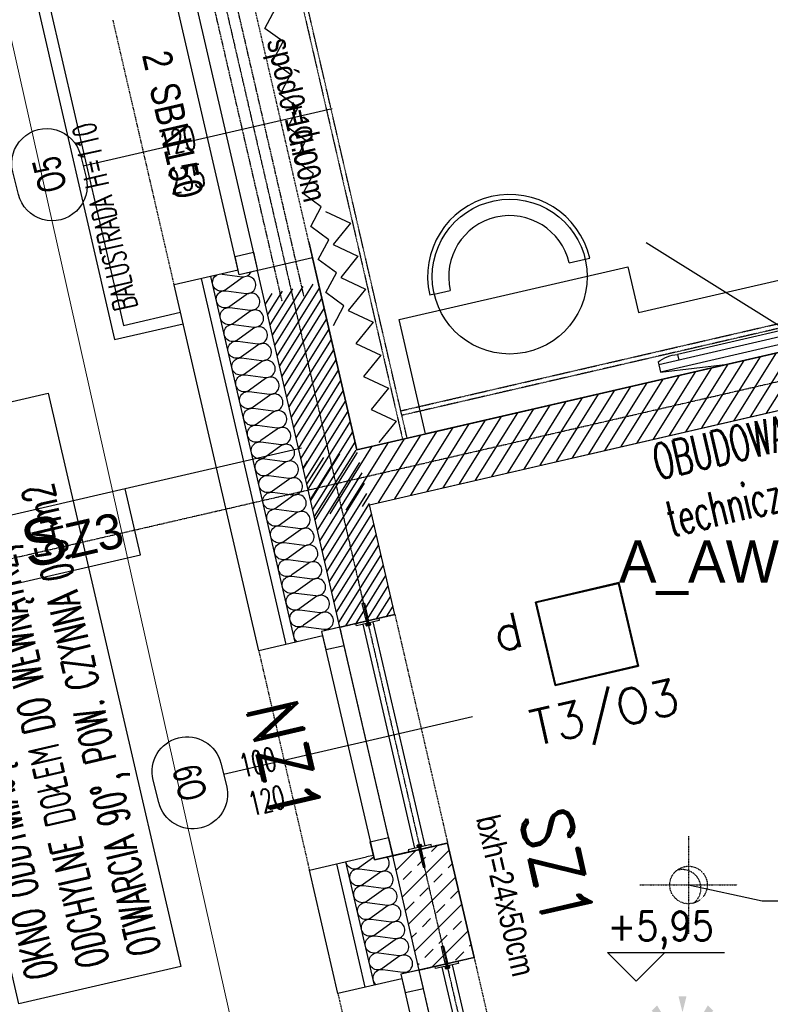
# Model space of a CAD drawing. Header units: millimetres. Extents: x 69081 to 158617, y -37521 to -9534.
# Tile 90 of 256: x 111052 to 111371, y -20404 to -19985. Entities that reach past the tile are written whole.
import ezdxf
from ezdxf.enums import TextEntityAlignment as Align

# ---------------------------------------------------------------- set-up
doc = ezdxf.new("R2010")
doc.units = ezdxf.units.MM
for name, pattern in [('CONTINOUS', [0]), ('DO', [0.8, 0.6, -0.1, 0, -0.1]), ('DP', [0.5, 0.3, -0.2]), ('HIDDEN', [0.375, 0.25, -0.125]), ('HIDDEN2', [0.1875, 0.125, -0.0625]), ('KRESKOWA-SREDNIA', [0.2, 0.12, -0.08])]:
    doc.linetypes.add(name, pattern=pattern)
for name, color, linetype in [('0_oświetlenie', 7, 'Continuous'), ('A-----SZ', 8, 'Continuous'), ('A-ARM', 8, 'Continuous'), ('A-BUD-MA-MATERIALY', 8, 'Continuous'), ('A-MEB', 8, 'Continuous'), ('A-OSI', 8, 'DO'), ('A-SCI', 7, 'Continuous'), ('AM DRZWI ZEWN', 1, 'Continuous'), ('BA_kot', 7, 'Continuous'), ('BA_okn', 7, 'Continuous'), ('BA_okp', 2, 'Continuous'), ('BA_okw', 1, 'DP'), ('BA_SCO', 7, 'Continuous'), ('BA_sym', 7, 'Continuous'), ('BA_TXG', 3, 'Continuous'), ('BA_txs', 2, 'Continuous'), ('BA_WIC', 1, 'Continuous'), ('BALUSTRADA', 8, 'Continuous'), ('BI_szr', 8, 'Continuous'), ('BZ_sym', 7, 'Continuous'), ('BZ_WIC', 1, 'Continuous'), ('E_Oświetlenie - czujki ruchu', 3, 'Continuous'), ('E_Oświetlenie - Numer obwodu', 1, 'Continuous'), ('E_Oświetlenie - Opis', 4, 'Continuous'), ('JS_OLKA KONSTR', 231, 'Continuous'), ('JS_p.poż.', 240, 'Continuous'), ('JS_WENT_GRAWIT', 1, 'Continuous'), ('Nadproża', 5, 'DO'), ('Oddymianie', 230, 'HIDDEN'), ('podciagi i nadproza', 3, 'DP'), ('R-----OP', 1, 'Continuous'), ('R-RAM', 1, 'Continuous'), ('słupy', 1, 'Continuous'), ('ŚRUBKA', 251, 'Continuous')]:
    doc.layers.add(name, color=color, linetype=linetype)
doc.layers.add('OPIS', color=7, linetype='Continuous', lineweight=25)
doc.styles.add('Arial', font='l_10646.ttf')
doc.styles.add('BIKTBG', font='romand.shx', dxfattribs={"width": 0.9})
doc.styles.add('BIKTS', font='bikromsw.shx', dxfattribs={"width": 0.85})
doc.styles.add('ROMANS', font='romans.shx', dxfattribs={"height": 1})
doc.styles.add('SIMPLEX', font='simplex', dxfattribs={"width": 0.85})
doc.styles.add('TableTextStyle', font='txt')
doc.styles.add('WYM--ROMANSSHX-08', font='ROMANS.SHX', dxfattribs={"width": 0.8})

# ---------------------------------------------------------------- blocks, each defined once
blk = doc.blocks.new('tv 50 cali')
at = {"layer": 'A-MEB'}
for p, q in [((57768.44, -31219.85), (57797.2, -31216.65)), ((57768.44, -31224.3), (57768.44, -31219.85)), ((57880.44, -31219.85), (57768.44, -31219.85)), ((57851.69, -31216.65), (57797.2, -31216.65)), ((57880.44, -31219.85), (57851.69, -31216.65)), ((57880.44, -31224.3), (57880.44, -31219.85)), ((57880.44, -31223.05), (57768.44, -31223.05)), ((57777.2, -31225.55), (57777.2, -31223.05)), ((57871.69, -31225.55), (57871.69, -31223.05)), ((57871.69, -31225.55), (57777.2, -31225.55))]:
    blk.add_line(p, q, dxfattribs=at)
blk.add_lwpolyline([(57774.95, -31275.04), (57824.44, -31225.55), (57873.94, -31275.04)], dxfattribs=at)
for centre, start, end in [((57775.01, -31209.6), 245.9345, 277.8122), ((57873.88, -31209.6), 262.1878, 294.0655)]:
    blk.add_arc(centre, 16.1, start, end, dxfattribs=at)
blk = doc.blocks.new('EKOT1')
blk.add_lwpolyline([(-35, 35), (35, 35), (0, 0)], close=True)
at = {"style": 'ROMANS', "width": 0.9}
blk.add_attdef('POZIOM', (-35, 49.6), '', height=35, dxfattribs=at)
blk = doc.blocks.new('osie')
at = {"layer": 'A-OSI'}
for p, q in [((16711.32, -41330.41), (17353.6, -44112.43)), ((16835.61, -43082.55), (18835.02, -42620.95))]:
    blk.add_line(p, q, dxfattribs=at)
blk = doc.blocks.new('symnadpr')
at = {"style": 'BIKTS', "width": 0.8}
blk.add_attdef('SZT_NADPR', text='', height=25, dxfattribs=at).set_placement((-48.74, -11.67), align=Align.RIGHT)
blk.add_attdef('NAZNADPR', (-42.6, -11.67), '', height=25, dxfattribs=at)
blk = doc.blocks.new('A$C04435ce7')
at = {"layer": 'BI_szr'}
h = blk.add_hatch(dxfattribs=at)
h.set_pattern_fill('BIK_ZELBET', color=256, scale=5, style=0)
h.set_pattern_definition([(45, (-2469.066, 4480.054), (-7.071068, 7.071068), []), (45, (-2461.995, 4480.054), (-7.071068, 7.071068), [5, -3.5])])
h.paths.add_polyline_path([(526.45, 974.07), (549.83, 979.46), (561.08, 930.75), (537.69, 925.35)])
at = {"layer": 'Nadproża', "ltscale": 0.75}
for p, q in [((479.3, 1210.38), (445.55, 1356.54)), ((488.63, 1212.54), (454.89, 1358.69))]:
    blk.add_line(p, q, dxfattribs=at)
at = {"layer": 'podciagi i nadproza'}
for points in [[(526.45, 974.07), (503.95, 1071.5), (527.34, 1076.9), (549.83, 979.46), (526.45, 974.07)], [(560.19, 827.91), (537.69, 925.35), (561.08, 930.75), (583.57, 833.31), (560.19, 827.91)]]:
    blk.add_lwpolyline(points, dxfattribs=at)
at = {"layer": 'słupy', "color": 4}
blk.add_lwpolyline([(526.45, 974.07), (549.83, 979.46), (561.08, 930.75), (537.69, 925.35), (526.45, 974.07)], dxfattribs=at)
at = {"layer": 'BZ_sym'}
ref = blk.add_blockref('symnadpr', (433.57, 1282.25), dxfattribs=dict(at, xscale=0.4999999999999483, yscale=0.4999999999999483, zscale=0.4999999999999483, rotation=283.0000000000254))
ref.add_attrib('naznadpr', 'SBN150', (422.64, 1301.79), dxfattribs={"height": 12.5, "rotation": 283, "style": 'BIKTS', "width": 0.8})
ref.add_attrib('szt_nadpr', '2', dxfattribs={"height": 12.5, "rotation": 283, "style": 'BIKTS', "width": 0.8}).set_placement((421.19, 1308.08), align=Align.RIGHT)
at = {"layer": 'BA_TXG', "style": 'BIKTBG', "width": 0.9}
for s, p in [('NZ1', (469.72, 1012.28)), ('SZ1', (585.71, 966.76))]:
    blk.add_text(s, height=22, rotation=283, dxfattribs=at).set_placement(p, align=Align.CENTER)
at = {"layer": 'OPIS', "char_height": 10, "rotation": 283, "style": 'WYM--ROMANSSHX-08'}
for s, insert, width, attachment_point in [('{\\fArial|b0|i0|c238|p34;spód +10.00m}', (482.46, 1323.5), 160, 1), ('{\\fArial|b0|i0|c238|p34;bxh=24x50cm}', (587.37, 924.13), 174.3659, 3)]:
    blk.add_mtext(s, dxfattribs=dict(at, insert=insert, width=width, attachment_point=attachment_point))
blk = doc.blocks.new('symdrz')
blk.add_lwpolyline([(-10, -30, -1), (-10, 30), (10, 30, -1), (10, -30)], format="xyb", close=True)
at = {"style": 'BIKTS', "width": 0.8}
blk.add_attdef('SZERDRZ', text='', height=25, dxfattribs=at).set_placement((77.15, 8.8), align=Align.CENTER)
blk.add_attdef('SYMDRZ', text='', height=25, dxfattribs=at).set_placement((0, 0), align=Align.MIDDLE)
blk.add_attdef('WYSDRZ', text='', height=25, dxfattribs=at).set_placement((77.15, -9.49), align=Align.TOP_CENTER)
blk = doc.blocks.new('A$C3901f979')
at = {"layer": 'AM DRZWI ZEWN'}
ref = blk.add_blockref('symdrz', (226.31, 1340.46), dxfattribs=dict(at, xscale=0.4950000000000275, yscale=0.4950000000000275, zscale=0.4950000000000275, rotation=104.0497633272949))
ref.add_attrib('Symdrz', 'O5', dxfattribs={"layer": 'BA_sym', "height": 12, "rotation": 104.0498, "style": 'BIKTS', "width": 0.7}).set_placement((226.31, 1340.46), align=Align.MIDDLE_CENTER)
ref = blk.add_blockref('symdrz', (286.14, 1081.28), dxfattribs=dict(at, xscale=0.4950000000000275, yscale=0.4950000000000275, zscale=0.4950000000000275, rotation=104.0497633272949))
ref.add_attrib('Symdrz', 'O9', dxfattribs={"layer": 'BA_sym', "height": 12, "rotation": 104.0498, "style": 'BIKTS', "width": 0.7}).set_placement((286.14, 1081.28), align=Align.MIDDLE_CENTER)
blk = doc.blocks.new('wid a')
at = {"layer": 'BALUSTRADA', "color": 2}
for p, q in [((12073.87, -41343.49), (12073.87, -41348.49)), ((12074.87, -41343.78), (12172.87, -41343.78)), ((12173.87, -41348.49), (12173.87, -41343.49)), ((12074.87, -41348.23), (12172.87, -41348.23))]:
    blk.add_line(p, q, dxfattribs=at)
at = {"layer": 'BALUSTRADA', "color": 2, "flags": 128}
for points in [[(12073.87, -41351), (12073.87, -41341), (12074.87, -41341), (12074.87, -41351)], [(12173.87, -41351), (12173.87, -41341), (12172.87, -41341), (12172.87, -41351)]]:
    blk.add_lwpolyline(points, close=True, dxfattribs=at)
at = {"layer": 'ŚRUBKA'}
for p, q in [((12074.87, -41345.57), (12075.03, -41345.57)), ((12075.09, -41345.6), (12075.45, -41345.6)), ((12075.09, -41346.38), (12075.45, -41346.38)), ((12172.65, -41345.6), (12172.29, -41345.6)), ((12172.65, -41346.38), (12172.29, -41346.38)), ((12172.87, -41345.57), (12172.71, -41345.57)), ((12074.87, -41346.41), (12075.03, -41346.41)), ((12172.87, -41346.41), (12172.71, -41346.41))]:
    blk.add_line(p, q, dxfattribs=at)
at = {"layer": 'ŚRUBKA', "flags": 128}
for points in [[(12073.55, -41346.47), (12066.25, -41346.47), (12066.09, -41345.99), (12066.25, -41345.51), (12073.55, -41345.51)], [(12074.87, -41345.59), (12073.75, -41345.59), (12073.75, -41346.39), (12074.87, -41346.39)], [(12074.87, -41346.79), (12075.03, -41346.79), (12075.03, -41345.19), (12074.87, -41345.19)], [(12075.81, -41345.59), (12075.52, -41345.59), (12075.52, -41346.39), (12075.81, -41346.39)], [(12171.93, -41345.59), (12172.23, -41345.59), (12172.23, -41346.39), (12171.93, -41346.39)], [(12172.87, -41346.79), (12172.71, -41346.79), (12172.71, -41345.19), (12172.87, -41345.19)], [(12172.87, -41345.59), (12173.99, -41345.59), (12173.99, -41346.39), (12172.87, -41346.39)], [(12174.19, -41346.47), (12181.49, -41346.47), (12181.66, -41345.99), (12181.49, -41345.51), (12174.19, -41345.51)]]:
    blk.add_lwpolyline(points, close=True, dxfattribs=at)
for points in [[(12073.75, -41345.59), (12073.71, -41345.63, -0.198912), (12073.64, -41345.66), (12073.55, -41345.66)], [(12073.75, -41346.39), (12073.71, -41346.34, 0.198912), (12073.64, -41346.32), (12073.55, -41346.32)], [(12074.87, -41346.88), (12075.72, -41346.88, 0.414214), (12075.92, -41346.68), (12075.92, -41345.3, 0.414214), (12075.72, -41345.1), (12074.87, -41345.1)], [(12074.87, -41345.1), (12075.72, -41345.1, -0.414214), (12075.92, -41345.3), (12075.92, -41346.68, -0.414214), (12075.72, -41346.88), (12074.87, -41346.88)], [(12172.87, -41346.88), (12172.02, -41346.88, -0.414214), (12171.82, -41346.68), (12171.82, -41345.3, -0.414214), (12172.02, -41345.1), (12172.87, -41345.1)], [(12172.87, -41345.1), (12172.02, -41345.1, 0.414214), (12171.82, -41345.3), (12171.82, -41346.68, 0.414214), (12172.02, -41346.88), (12172.87, -41346.88)], [(12173.99, -41345.59), (12174.04, -41345.63, 0.198912), (12174.1, -41345.66), (12174.19, -41345.66)], [(12173.99, -41346.39), (12174.04, -41346.34, -0.198912), (12174.1, -41346.32), (12174.19, -41346.32)]]:
    blk.add_lwpolyline(points, format="xyb", dxfattribs=at)
for points in [[(12075.03, -41345.31), (12075.09, -41345.2), (12075.45, -41345.2), (12075.52, -41345.31), (12075.52, -41346.67), (12075.45, -41346.77), (12075.09, -41346.77), (12075.03, -41346.67)], [(12172.71, -41345.31), (12172.65, -41345.2), (12172.29, -41345.2), (12172.23, -41345.31), (12172.23, -41346.67), (12172.29, -41346.77), (12172.65, -41346.77), (12172.71, -41346.67)]]:
    blk.add_lwpolyline(points, dxfattribs=at)
at = {"layer": 'ŚRUBKA'}
for centre, radius, start, end in [((12075.38, -41345.4), 0.344, 150, 214.5651), ((12075.38, -41346.58), 0.344, 145.4349, 210), ((12075.17, -41345.4), 0.344, 325.4349, 30), ((12074.22, -41345.99), 1.3, 342.4121, 17.5879), ((12075.17, -41346.58), 0.344, 330, 34.5651), ((12172.57, -41345.4), 0.344, 150, 214.5651), ((12173.53, -41345.99), 1.3, 162.4121, 197.5879), ((12172.57, -41346.58), 0.344, 145.4349, 210), ((12172.37, -41345.4), 0.344, 325.4349, 30), ((12172.37, -41346.58), 0.344, 330, 34.5651)]:
    blk.add_arc(centre, radius, start, end, dxfattribs=at)
blk = doc.blocks.new('Czujka ruchu 360')
at = {"layer": 'E_Oświetlenie - czujki ruchu'}
blk.add_circle((0, 0), 11.31, dxfattribs=at)
for points in [[(0, 13.68), (-2.25, 22.68), (2.25, 22.68), (-2.25, 22.68)], [(-9.67, 9.67), (-17.63, 14.45), (-14.45, 17.63), (-17.63, 14.45)], [(9.67, 9.67), (17.63, 14.45), (14.45, 17.63), (17.63, 14.45)], [(-13.68, 0), (-22.68, -2.25), (-22.68, 2.25), (-22.68, -2.25)], [(13.68, 0), (22.68, -2.25), (22.68, 2.25), (22.68, -2.25)], [(-9.67, -9.67), (-14.45, -17.63), (-17.63, -14.45), (-14.45, -17.63)], [(9.67, -9.67), (14.45, -17.63), (17.63, -14.45), (14.45, -17.63)], [(0, -13.68), (-2.25, -22.68), (2.25, -22.68), (-2.25, -22.68)]]:
    blk.add_solid(points, dxfattribs=at)
at = {"layer": 'E_Oświetlenie - Numer obwodu', "style": 'SIMPLEX'}
blk.add_attdef('OBWÓD', text='', height=15, dxfattribs=at).set_placement((0, -42.53), align=Align.CENTER)
at = {"layer": 'E_Oświetlenie - Opis', "style": 'SIMPLEX'}
for tag, p in [('SYMBOL', (-34.22, 26.89)), ('OPIS1', (26.83, -1.12))]:
    blk.add_attdef(tag, p, '', height=15, dxfattribs=at)
blk = doc.blocks.new('opis lamp')
at = {"layer": 'E_Oświetlenie - Numer obwodu', "style": 'SIMPLEX'}
blk.add_attdef('OBWÓD', text='', height=15, dxfattribs=at).set_placement((-9.46, -1.18), align=Align.CENTER)
at = {"layer": 'E_Oświetlenie - Opis', "style": 'SIMPLEX'}
blk.add_attdef('OPIS1', (55.72, 42.77), '', height=15, dxfattribs=at)

msp = doc.modelspace()

# ---------------------------------------------------------------- hatches: boundary and pattern name
at = {"layer": 'A-----SZ'}
h = msp.add_hatch(dxfattribs=at)
h.set_pattern_fill('ANSI31', color=256, angle=13)
h.set_pattern_definition([(58, (77759.787, -7267.7064), (-2.6925527, 1.68249366), [])])
h.paths.add_polyline_path([(111155.4229, -20102.1684), (111178.8078, -20096.7696), (111211.4257, -20238.0532), (111188.0408, -20243.452)])
at = {"layer": 'JS_p.poż.'}
h = msp.add_hatch(dxfattribs=at)
h.set_pattern_fill('ANSI31', color=256, scale=40, angle=13, style=0)
h.set_pattern_definition([(58, (87990.9954, -11634.6225), (-4.2402405, 2.6495963), [])])
h.paths.add_polyline_path([(111810.5438, -20050.4733), (111828.5299, -20021.6896), (111171.8044, -20173.3066), (111177.2033, -20196.6915)])

# ---------------------------------------------------------------- linework, layer by layer
at = {"layer": '0_oświetlenie', "color": 7, "lineweight": 5, "elevation": 1}
msp.add_lwpolyline([(111353.9326, -21359.284), (114660.1136, -21359.284), (114644.1136, -18638.284), (113105.1136, -18638.284), (113105.1136, -19854.284), (112602.3789, -19854.284), (112319.9319, -18630.8715), (110820.3763, -18977.0712), (111353.9326, -21359.284)], dxfattribs=at)
at = {"layer": '0_oświetlenie'}
for points in [[(111271.3119, -20232.8454, 0), (111306.8471, -20224.5115, 0)], [(111306.8471, -20224.5115, 0), (111271.3119, -20232.8454, 0)], [(111306.8471, -20224.5115, 0), (111271.3119, -20232.8454, 0)], [(111271.3119, -20232.8454, 0), (111306.8471, -20224.5115, 0)], [(111306.6596, -20224.8122, 0), (111271.6127, -20233.0329, 0)], [(111271.6127, -20233.0329, 0), (111306.6596, -20224.8122, 0)], [(111314.8783, -20259.8611, 0), (111306.6596, -20224.8122, 0)], [(111306.6596, -20224.8122, 0), (111314.8783, -20259.8611, 0)], [(111306.8471, -20224.5115, 0), (111315.1791, -20260.0486, 0)], [(111315.1791, -20260.0486, 0), (111306.8471, -20224.5115, 0)], [(111315.1791, -20260.0486, 0), (111306.8471, -20224.5115, 0)], [(111306.8471, -20224.5115, 0), (111315.1791, -20260.0486, 0)], [(111279.644, -20268.3825, 0), (111271.3119, -20232.8454, 0)], [(111271.3119, -20232.8454, 0), (111279.644, -20268.3825, 0)], [(111271.3119, -20232.8454, 0), (111279.644, -20268.3825, 0)], [(111279.644, -20268.3825, 0), (111271.3119, -20232.8454, 0)], [(111271.6127, -20233.0329, 0), (111279.8315, -20268.0818, 0)], [(111279.8315, -20268.0818, 0), (111271.6127, -20233.0329, 0)], [(111315.1791, -20260.0486, 0), (111279.644, -20268.3825, 0)], [(111279.644, -20268.3825, 0), (111315.1791, -20260.0486, 0)], [(111279.644, -20268.3825, 0), (111315.1791, -20260.0486, 0)], [(111315.1791, -20260.0486, 0), (111279.644, -20268.3825, 0)], [(111279.8315, -20268.0818, 0), (111314.8783, -20259.8611, 0)], [(111314.8783, -20259.8611, 0), (111279.8315, -20268.0818, 0)]]:
    msp.add_polyline3d(points, dxfattribs=at)
at = {"layer": 'A-BUD-MA-MATERIALY'}
for points in [[(111169.7266, -20249.7328, -0.75878438), (111172.5067, -20243.2302), (111181.063, -20244.3612, 1.47258809), (111179.3989, -20237.7416), (111172.5189, -20242.6948, -1.47258809), (111170.8548, -20236.0752), (111179.4111, -20237.2062, 1.47258809), (111177.747, -20230.5866), (111170.8671, -20235.5399, -1.47258809), (111169.203, -20228.9203), (111177.7593, -20230.0513, 1.47258809), (111176.0952, -20223.4317), (111169.2152, -20228.3849, -1.47258809), (111167.5511, -20221.7653), (111176.1074, -20222.8963, 1.47258809), (111174.4433, -20216.2767), (111167.5634, -20221.23, -1.47258809), (111165.8993, -20214.6104), (111174.4556, -20215.7414, 1.47258809), (111172.7915, -20209.1218), (111165.9115, -20214.075, -1.47258809), (111164.2474, -20207.4555), (111172.8037, -20208.5864, 1.47258809), (111171.1396, -20201.9668), (111164.2597, -20206.9201, -1.47258809), (111162.5956, -20200.3005), (111171.1519, -20201.4315, 1.47258809), (111169.4878, -20194.8119), (111162.6078, -20199.7651, -1.47258809), (111160.9437, -20193.1456), (111169.5, -20194.2765, 1.47258809), (111167.8359, -20187.6569), (111160.956, -20192.6102, -1.47258809), (111159.2919, -20185.9906), (111167.8482, -20187.1216, 1.47258809), (111166.1841, -20180.502), (111159.3041, -20185.4553, -1.47258809), (111157.64, -20178.8357), (111166.1963, -20179.9666, 1.47258809), (111164.5322, -20173.3471), (111157.6523, -20178.3003, -1.47258809), (111155.9882, -20171.6807), (111164.5445, -20172.8117, 1.47258809), (111162.8804, -20166.1921), (111156.0004, -20171.1454, -1.47258809), (111154.3363, -20164.5258), (111162.8926, -20165.6567, 1.47258809), (111161.2285, -20159.0372), (111154.3486, -20163.9904, -1.47258809), (111152.6845, -20157.3708), (111161.2408, -20158.5018, 1.47258809), (111159.5767, -20151.8822), (111152.6967, -20156.8355, -1.47258809), (111151.0326, -20150.2159), (111159.5889, -20151.3469, 1.47258809), (111157.9248, -20144.7273), (111151.0449, -20149.6805, -1.47258809), (111149.3808, -20143.0609), (111157.9371, -20144.1919, 1.47258809), (111156.273, -20137.5723), (111149.393, -20142.5256, -1.47258809), (111147.7289, -20135.906), (111156.2852, -20137.037, 1.47258809), (111154.6211, -20130.4174), (111147.7412, -20135.3706, -1.47258809), (111146.0771, -20128.751), (111154.6334, -20129.882, 1.47258809), (111152.9693, -20123.2624), (111146.0893, -20128.2157, -1.47258809), (111144.4252, -20121.5961), (111152.9815, -20122.7271, 1.47258809), (111151.3174, -20116.1075), (111144.4375, -20121.0607, -1.47258809), (111142.7734, -20114.4411), (111151.3297, -20115.5721, 1.47258809), (111149.6656, -20108.9525), (111142.7856, -20113.9058, -1.47258809), (111141.1215, -20107.2862), (111149.6778, -20108.4172, 1.47258809), (111148.0137, -20101.7976), (111141.1338, -20106.7508, -1.47258809), (111139.4697, -20100.1312), (111148.026, -20101.2622, 1.47258809), (111146.3619, -20094.6426), (111139.4819, -20099.5959, -1.05673842), (111135.5325, -20093.4185, -1.05673842)], [(111137.5564, -20092.9512, -0.01788423), (111137.8178, -20092.9763), (111146.3741, -20094.1073, 0.32092477), (111150.1451, -20092.0975)], [(111202.4339, -20341.5408), (111196.3505, -20345.9207, -0.56486478), (111190.5686, -20343.4463)], [(111203.4692, -20395.8883, -0.75878438), (111206.2493, -20389.3857), (111214.8056, -20390.5167, 1.47258809), (111213.1415, -20383.8971), (111206.2616, -20388.8503, -1.47258809), (111204.5975, -20382.2308), (111213.1538, -20383.3617, 1.47258809), (111211.4897, -20376.7421), (111204.6097, -20381.6954, -1.47258809), (111202.9456, -20375.0758), (111211.5019, -20376.2068, 1.47258809), (111209.8378, -20369.5872), (111202.9579, -20374.5404, -1.47258809), (111201.2938, -20367.9209), (111209.8501, -20369.0518, 1.47258809), (111208.186, -20362.4322), (111201.306, -20367.3855, -1.47258809), (111199.6419, -20360.7659), (111208.1982, -20361.8969, 1.47258809), (111206.5341, -20355.2773), (111199.6542, -20360.2306, -1.47258809), (111197.9901, -20353.611), (111206.5464, -20354.7419, 1.47258809), (111204.8823, -20348.1224), (111198.0023, -20353.0756, -1.47258809), (111196.3382, -20346.456), (111204.8945, -20347.587, 0.70167201), (111208.0741, -20341.4574, 0.70167201)]]:
    msp.add_lwpolyline(points, format="xyb", dxfattribs=at)
at = {"layer": 'A-MEB'}
for p, q in [((111285.664, -20088.24), (111292.4846, -20086.6653)), ((111292.4846, -20086.6653), (111294.4334, -20086.2154)), ((111228.1762, -20101.5121), (111234.9968, -20099.9375)), ((111228.1762, -20101.5121), (111226.2275, -20101.962))]:
    msp.add_line(p, q, dxfattribs=at)
at = {"layer": 'A-MEB', "linetype": 'KRESKOWA-SREDNIA'}
for points in [[(111216.6255, -20162.9589), (111126.645, -19773.2108), (111124.6963, -19773.6607), (111214.6767, -20163.4088)], [(111213.9261, -20151.2664), (111542.2888, -20075.4579), (111542.7387, -20077.4066), (111214.376, -20153.2152)]]:
    msp.add_lwpolyline(points, dxfattribs=at)
at = {"layer": 'A-MEB'}
for points in [[(111156.0341, -19988.2896), (111160.4857, -19979.8511), (111152.7854, -19974.2182)], [(111159.2827, -20002.3609), (111163.7343, -19993.9225), (111156.0341, -19988.2896)], [(111162.5313, -20016.4323), (111166.983, -20007.9938), (111159.2827, -20002.3609)], [(111165.78, -20030.5036), (111170.2316, -20022.0652), (111162.5313, -20016.4323)], [(111169.0286, -20044.5749), (111173.4802, -20036.1365), (111165.78, -20030.5036)], [(111172.2772, -20058.6463), (111176.7288, -20050.2079), (111169.0286, -20044.5749)], [(111175.5258, -20072.7176), (111179.9775, -20064.2792), (111172.2772, -20058.6463)], [(111181.8183, -20066.3477), (111192.4416, -20071.3057), (111185.0669, -20080.419)], [(111178.7745, -20086.789), (111183.2261, -20078.3506), (111175.5258, -20072.7176)], [(111458.1105, -20107.2076), (111224.4957, -20161.1419), (111213.2481, -20112.4234), (111310.6851, -20089.9283), (111315.1841, -20109.4157), (111451.362, -20077.9765), (111458.1105, -20107.2076)], [(111185.0669, -20080.419), (111195.6903, -20085.3771), (111188.3155, -20094.4904)], [(111182.0231, -20100.8603), (111186.4747, -20092.4219), (111178.7745, -20086.789)], [(111188.3155, -20094.4904), (111198.9389, -20099.4484), (111191.5641, -20108.5617)], [(111185.2717, -20114.9317), (111189.7233, -20106.4932), (111182.0231, -20100.8603)], [(111191.5641, -20108.5617), (111202.1875, -20113.5198), (111194.8128, -20122.633)], [(111194.8128, -20122.633), (111205.4361, -20127.5911), (111198.0614, -20136.7044)], [(111198.0614, -20136.7044), (111208.6848, -20141.6625), (111201.31, -20150.7757)], [(111201.31, -20150.7757), (111211.9334, -20155.7338), (111204.5587, -20164.8471)]]:
    msp.add_lwpolyline(points, dxfattribs=at)
msp.add_circle((111260.3304, -20094.0887), 33, dxfattribs=at)
for radius in [35, 26]:
    msp.add_arc((111260.3304, -20094.0887), radius, 13, 193, dxfattribs=at)
at = {"layer": 'A-SCI', "color": 4}
for p, q in [((111195.1893, -20167.9078), (111805.145, -20027.0884)), ((111195.1893, -20167.9078), (111805.145, -20027.0884)), ((111200.5881, -20191.2927), (111810.5438, -20050.4733)), ((111176.2934, -20086.0607), (111145.1136, -20093.2591)), ((111176.2934, -20086.0607), (111195.1893, -20167.9078)), ((111188.0009, -20243.4612), (111152.9086, -20091.4595)), ((111211.3858, -20238.0624), (111200.5881, -20191.2927)), ((111211.3858, -20238.0624), (111180.206, -20245.2609)), ((111233.8809, -20335.4994), (111202.7011, -20342.6979)), ((111245.1285, -20384.2179), (111233.8809, -20335.4994)), ((111202.2512, -20340.7491), (111199.3281, -20341.424)), ((111221.7436, -20389.6168), (111210.496, -20340.8983)), ((111245.1285, -20384.2179), (111213.9486, -20391.4164))]:
    msp.add_line(p, q, dxfattribs=at)
for points in [[(111176.2934, -20086.0607), (111195.1893, -20167.9078), (111805.145, -20027.0884)], [(111805.145, -20027.0884), (111195.1893, -20167.9078)], [(111805.145, -20027.0884), (111195.1893, -20167.9078)], [(111805.145, -20027.0884), (111195.1893, -20167.9078)], [(111200.5881, -20191.2927), (111810.5438, -20050.4733)], [(111174.7188, -20079.2401), (111195.1893, -20167.9078)], [(111195.1893, -20167.9078), (111176.2934, -20086.0607)], [(111195.1893, -20167.9078), (111176.2934, -20086.0607)], [(111145.1136, -20093.2591), (111144.6637, -20091.3104), (111117.3813, -20097.609)], [(111153.3735, -20253.5082), (111117.3813, -20097.609)], [(111211.3858, -20238.0624), (111200.5881, -20191.2927)], [(111245.1285, -20384.2179), (111233.8809, -20335.4994)], [(111214.3985, -20393.3651), (111187.1162, -20399.6637), (111174.9688, -20347.0477), (111199.3281, -20341.424)]]:
    msp.add_lwpolyline(points, dxfattribs=at)
at = {"layer": 'BA_kot'}
msp.add_lwpolyline([(111326.4831, -20382.0853), (111351.8644, -20382.0853)], dxfattribs=at)
at = {"layer": 'BA_okn'}
for points in [[(111145.1136, -20093.2591), (111118.1195, -19976.3347), (111125.9144, -19974.5351), (111152.9086, -20091.4595)], [(111145.1136, -20093.2591), (111143.314, -20085.4642), (111151.1089, -20083.6646), (111152.9086, -20091.4595)], [(111180.206, -20245.2609), (111202.7011, -20342.6979), (111210.496, -20340.8983), (111188.0009, -20243.4612)], [(111180.206, -20245.2609), (111182.0056, -20253.0558), (111189.8005, -20251.2562), (111188.0009, -20243.4612)], [(111202.7011, -20342.6979), (111200.9015, -20334.9029), (111208.6964, -20333.1033), (111210.496, -20340.8983)], [(111213.9486, -20391.4164), (111236.4437, -20488.8534), (111244.2387, -20487.0538), (111221.7436, -20389.6168)], [(111213.9486, -20391.4164), (111215.7482, -20399.2113), (111223.5432, -20397.4117), (111221.7436, -20389.6168)]]:
    msp.add_lwpolyline(points, close=True, dxfattribs=at)
at = {"layer": 'BA_okp'}
for points in [[(111087.4628, -19968.0178), (111058.2317, -19974.7663), (111091.9744, -20120.9218), (111121.2055, -20114.1733)], [(111088.5876, -19972.8896), (111064.2283, -19978.5134), (111095.7215, -20114.9252), (111120.0807, -20109.3015)]]:
    msp.add_lwpolyline(points, dxfattribs=at)
at = {"layer": 'BA_okw'}
for p, q in [((111176.2934, -20086.0607), (111149.2993, -19969.1363)), ((111117.3813, -20097.609), (111091.287, -19984.5821)), ((111211.3858, -20238.0624), (111233.8809, -20335.4994)), ((111153.3735, -20253.5082), (111174.9688, -20347.0477)), ((111245.1285, -20384.2179), (111267.6236, -20481.6549)), ((111187.1162, -20399.6637), (111208.7115, -20493.2033))]:
    msp.add_line(p, q, dxfattribs=at)
at = {"layer": 'BA_SCO'}
msp.add_line((111180.6559, -20247.2096), (111153.3735, -20253.5082), dxfattribs=at)
at = {"layer": 'BA_WIC'}
for p, q in [((111184.6256, -20022.5588), (111078.6075, -20047.035)), ((111171.6639, -20167.1812), (111096.4891, -20184.5367)), ((111244.4626, -20281.7412), (111138.4444, -20306.2175))]:
    msp.add_line(p, q, dxfattribs=at)
msp.add_lwpolyline([(111048.2331, -20225.2534), (111102.9717, -20212.616), (111096.4891, -20184.5367), (111041.7504, -20197.1741)], close=True, dxfattribs=at)
msp.add_lwpolyline([(111336.5309, -20353.3661), (111367.8411, -20360.067), (111551.5987, -20360.067)], dxfattribs=at)
at = {"layer": 'BZ_WIC'}
for points in [[(111165.0659, -20250.8088), (111129.0738, -20094.9096)], [(111168.9634, -20249.909), (111132.9713, -20094.0098)], [(111202.7061, -20396.0645), (111190.5587, -20343.4485)], [(111198.8086, -20396.9643), (111186.6612, -20344.3483)]]:
    msp.add_lwpolyline(points, dxfattribs=at)
at = {"layer": 'JS_WENT_GRAWIT', "linetype": 'HIDDEN2', "ltscale": 0.5}
for p, q in [((111336.5309, -20332.6161), (111336.5309, -20374.1161)), ((111315.7809, -20353.3661), (111357.2809, -20353.3661))]:
    msp.add_line(p, q, dxfattribs=at)
msp.add_circle((111336.5309, -20353.3661), 8, dxfattribs=at)
msp.add_arc((111333.8155, -20354.7863), 8, 308.651834, 106.567875, dxfattribs=at)
at = {"layer": 'Oddymianie', "linetype": 'CONTINOUS', "ltscale": 0.02}
msp.add_lwpolyline([(111063.7389, -20143.7547), (111120.1442, -20388.0727), (111051.1486, -20404.0016), (111024.6539, -20289.2403), (111014.7153, -20291.5348), (111020.8895, -20301.6079), (110994.5318, -20288.4025), (111012.4331, -20264.9791), (111011.2995, -20276.7394), (111021.2381, -20274.4449), (110994.7433, -20159.6836), (111063.7389, -20143.7547)], dxfattribs=at)

# ---------------------------------------------------------------- block references
at = {"layer": '0_oświetlenie'}
ref = msp.add_blockref('opis lamp', (111274.6304, -20264.7532, 1), dxfattribs=dict(at, rotation=13.00000000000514))
ref.add_attrib('OBWÓD', 'T3/O3', dxfattribs={"layer": 'E_Oświetlenie - Numer obwodu', "height": 15, "rotation": 13, "style": 'SIMPLEX'}).set_placement((111302.5102, -20287.0203, 1), align=Align.CENTER)
ref.add_attrib('OPIS1', 'd', (111255.2777, -20254.1795, 1), dxfattribs={"layer": 'E_Oświetlenie - Opis', "height": 15, "rotation": 13, "style": 'SIMPLEX'})
ref = msp.add_blockref('Czujka ruchu 360', (111333.9477, -20417.874, 105.6527), dxfattribs=dict(at, xscale=0.75, yscale=0.75, zscale=0.75))
ref.add_attrib('OPIS1', 'd', (111356.7342, -20421.9394, 105.6527), dxfattribs={"layer": 'E_Oświetlenie - Opis', "height": 11.25, "style": 'SIMPLEX'})
at = {"layer": 'A-ARM', "xscale": -1, "rotation": 193.0000000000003}
msp.add_blockref('tv 50 cali', (62059.6427, -63549.516), dxfattribs=at)
at = {"layer": 'A-SCI', "color": 4}
msp.add_blockref('osie', (94084.5456, 22838.835), dxfattribs=at)
at = {"layer": 'AM DRZWI ZEWN'}
msp.add_blockref('A$C3901f979', (110837.8965, -21391.1009), dxfattribs=at)
at = {"layer": 'BA_kot', "xscale": 0.3499999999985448, "yscale": 0.3499999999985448, "zscale": 0.3499999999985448}
msp.add_blockref('EKOT1', (111314.2331, -20394.3353), dxfattribs=at).add_auto_attribs({'POZIOM': '+5,95'})
at = {"layer": 'JS_OLKA KONSTR'}
msp.add_blockref('A$C04435ce7', (110684.0499, -21314.9635), dxfattribs=at)
at = {"layer": 'R-RAM', "color": 2, "rotation": 282.9999999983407}
for p in [(148769.9571, 824.4815), (148803.6997, 678.326)]:
    msp.add_blockref('wid a', p, dxfattribs=at)

# ---------------------------------------------------------------- texts
at = {"layer": '0_oświetlenie', "style": 'TableTextStyle'}
msp.add_text('A_AW', height=18, dxfattribs=at).set_placement((111306.8464, -20224.5126))
at = {"layer": 'BA_txs', "char_height": 10, "width": 211.406726, "rotation": 13, "style": 'ROMANS'}
for s, insert, attachment_point in [('\\pxse0.96;{\\W0.6;\\C1;120\\P235}', (111131.271, -20055.5481), 9), ('\\pxse0.96;{\\W0.6;\\C1;100\\P120}', (111150.3326, -20323.921), 7)]:
    msp.add_mtext(s, dxfattribs=dict(at, insert=insert, attachment_point=attachment_point))
at = {"layer": 'JS_p.poż.', "ltscale": 0.02, "insert": (111320.1087, -20166.0472), "char_height": 15, "width": 377.271032, "attachment_point": 1, "rotation": 13, "style": 'ROMANS'}
msp.add_mtext('{\\W0.6;OBUDOWA KLATKI SCHODOWEJ REI 60 (\\fArial|b0|i0|c238|p34;\\W1;§\\fMS Shell Dlg 2|b0|i0|c238|p0;\\H0.70832x; \\Fromans|c238;\\H1.4118x;\\W0.6;245 warunków technicznych)}', dxfattribs=at)
at = {"layer": 'Oddymianie', "linetype": 'CONTINOUS', "char_height": 13.5, "width": 242.059041, "attachment_point": 1, "rotation": 103, "style": 'ROMANS'}
for insert in [(111054.6436, -20394.7472), (111025.4708, -20612.6862)]:
    msp.add_mtext('\\A1;{\\W0.6;OKNO ODDYMIAJĄCE 1,0mx1,0m, ODCHYLNE DOŁEM DO WEWNĄTRZ, KĄT OTWARCIA 90%%D, POW. CZYNNA 0,54m2}', dxfattribs=dict(at, insert=insert))
at = {"layer": 'R-----OP'}
for s, insert, char_height, width, attachment_point, rotation, style in [('\\pxql;{\\W0.7;Hp=0}', (111127.7346, -19809.4978), 10, 236.794583, 9, 103, 'ROMANS'), ('\\pxql;{\\W0.6;BALUSTRADA H=110}', (111092.0425, -20109.2871), 10, 237.48282, 1, 103, 'ROMANS'), ('\\pxql;{\\fArial|b0|i0|c238|p34;\\H1.6x;S\\H0.75x;Z3}', (111050.4629, -20199.0852), 12.5, 45.544203, 1, 13, 'Arial')]:
    msp.add_mtext(s, dxfattribs=dict(at, insert=insert, char_height=char_height, width=width, attachment_point=attachment_point, rotation=rotation, style=style))

doc.saveas('drawing.dxf')
